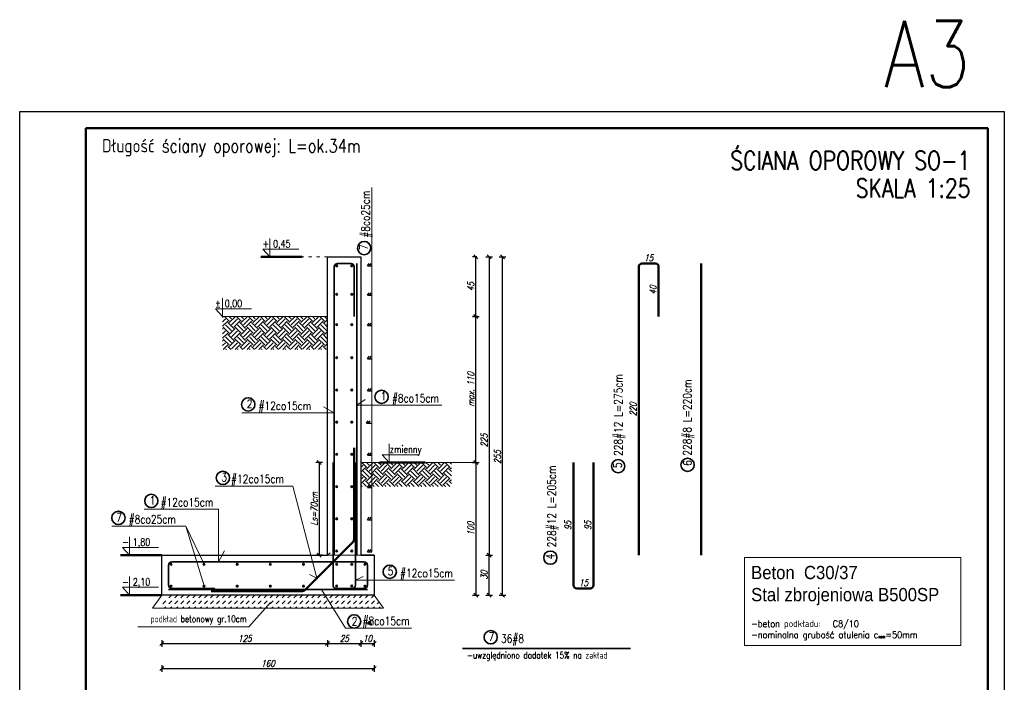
# Model space of a CAD drawing. Header units: millimetres. Extents: x 0 to 742, y 0 to 1119.
# Tile 6 of 6: x 0 to 742, y 620 to 1119. Entities that reach past the tile are written whole.
import ezdxf
from ezdxf.enums import TextEntityAlignment as Align

# ---------------------------------------------------------------- set-up
doc = ezdxf.new("R2010")
doc.units = ezdxf.units.MM
doc.linetypes.add('ACAD_ISO02W100', pattern=[15, 12, -3])
doc.linetypes.add('ACAD_ISO03W100', pattern=[30, 12, -18])
for name, color, linetype, lineweight in [('.0.15', 8, 'Continuous', 15), ('.0.18', 9, 'Continuous', 18), ('.0.25', 1, 'Continuous', 25), ('.0.35', 2, 'Continuous', 35), ('.0.5', 3, 'Continuous', 50), ('.przerywana', 9, 'ACAD_ISO02W100', 18), ('.tekst', 1, 'Continuous', 20), ('.wymiary', 9, 'Continuous', 18)]:
    doc.layers.add(name, color=color, linetype=linetype, lineweight=lineweight)
doc.styles.add('CDMSTYLE', font='CDMSIMPL', dxfattribs={"width": 0.8, "bigfont": 'CDMBIGPL'})
doc.styles.add('simplex 0.8', font='simplex.shx', dxfattribs={"width": 0.8})
doc.styles.add('simplex 0.8 kursywa', font='simplex.shx', dxfattribs={"width": 0.8, "oblique": 15})
doc.linetypes.add('ZIGZAG', pattern='A,0.0001,-0.2,[131,ltypeshp.shx,S=0.2,R=0,X=-0.2,Y=0],-0.4,[131,ltypeshp.shx,S=0.2,R=180,X=0.2,Y=0],-0.2', length=0.8001)
doc.dimstyles.new('1-25', dxfattribs={"dimscale": 2.5, "dimtxt": 2, "dimasz": 1.2, "dimexe": 1, "dimexo": 0.5, "dimgap": 0.5, "dimtad": 1, "dimdec": 1, "dimrnd": 0.5, "dimdsep": 46, "dimtxsty": 'simplex 0.8 kursywa', "dimblk": 'OBLIQUE', "dimcen": 0.09, "dimclrd": 256, "dimclre": 256, "dimclrt": 256, "dimadec": 0, "dimazin": 0, "dimtfac": 1, "dimtdec": 1, "dimtix": 1, "dimtmove": 0, "dimatfit": 3, "dimfxl": 1, "dimfxlon": 1, "dimtolj": 1, "dimtzin": 0, "dimarcsym": 0})
doc.dimstyles.new('1-25 wym.', dxfattribs={"dimscale": 2.5, "dimtxt": 2, "dimasz": 1.8, "dimexe": 1.5, "dimexo": 0.5, "dimgap": 0.7, "dimtad": 1, "dimdec": 0, "dimrnd": 0.01, "dimzin": 0, "dimdsep": 46, "dimtxsty": 'simplex 0.8 kursywa', "dimblk": 'OBLIQUE', "dimcen": 0.09, "dimse1": 1, "dimse2": 1, "dimsd1": 1, "dimsd2": 1, "dimclrd": 256, "dimclre": 256, "dimclrt": 256, "dimadec": 0, "dimazin": 0, "dimtfac": 1, "dimtdec": 0, "dimtix": 1, "dimtmove": 0, "dimatfit": 3, "dimfxl": 5, "dimfxlon": 1, "dimtolj": 1, "dimtzin": 0, "dimarcsym": 0})

# ---------------------------------------------------------------- blocks, each defined once
blk = doc.blocks.new('_Oblique')
at = {"color": 0, "linetype": 'ByBlock', "lineweight": -2}
blk.add_line((-0.5, -0.5), (0.5, 0.5), dxfattribs=at)
blk = doc.blocks.new('*D33')
at = {"layer": '.0.18', "lineweight": -2, "ltscale": 2, "transparency": 16777216}
for p, q in [((107.23, 651.46), (107.23, 646.46)), ((107.23, 648.96), (232.23, 648.96)), ((232.23, 651.46), (232.23, 646.46))]:
    blk.add_line(p, q, dxfattribs=at)
at = {"layer": 'Defpoints', "color": 0, "ltscale": 2, "transparency": 16777216}
for p in [(232.23, 715.54), (107.23, 685.54), (232.23, 648.96)]:
    blk.add_point(p, dxfattribs=at)
at = {"layer": '.0.18', "lineweight": -2, "ltscale": 2, "transparency": 16777216, "xscale": 3, "yscale": 3, "zscale": 3, "rotation": 180}
blk.add_blockref('_Oblique', (107.23, 648.96), dxfattribs=at)
at = {"layer": '.0.18', "lineweight": -2, "ltscale": 2, "transparency": 16777216, "xscale": 3, "yscale": 3, "zscale": 3}
blk.add_blockref('_Oblique', (232.23, 648.96), dxfattribs=at)
at = {"layer": '.0.18', "ltscale": 2, "transparency": 16777216, "insert": (169.73, 652.71), "char_height": 5, "attachment_point": 5, "style": 'simplex 0.8 kursywa'}
blk.add_mtext('\\A1;125', dxfattribs=at)
blk = doc.blocks.new('*D34')
at = {"layer": '.0.18', "lineweight": -2, "ltscale": 2, "transparency": 16777216}
for p, q in [((232.23, 651.46), (232.23, 646.46)), ((232.23, 648.96), (257.23, 648.96)), ((257.23, 651.46), (257.23, 646.46))]:
    blk.add_line(p, q, dxfattribs=at)
at = {"layer": 'Defpoints', "color": 0, "ltscale": 2, "transparency": 16777216}
for p in [(232.23, 715.54), (257.23, 715.54), (257.23, 648.96)]:
    blk.add_point(p, dxfattribs=at)
at = {"layer": '.0.18', "lineweight": -2, "ltscale": 2, "transparency": 16777216, "xscale": 3, "yscale": 3, "zscale": 3, "rotation": 180}
blk.add_blockref('_Oblique', (232.23, 648.96), dxfattribs=at)
at = {"layer": '.0.18', "lineweight": -2, "ltscale": 2, "transparency": 16777216, "xscale": 3, "yscale": 3, "zscale": 3}
blk.add_blockref('_Oblique', (257.23, 648.96), dxfattribs=at)
at = {"layer": '.0.18', "ltscale": 2, "transparency": 16777216, "insert": (244.73, 652.71), "char_height": 5, "attachment_point": 5, "style": 'simplex 0.8 kursywa'}
blk.add_mtext('\\A1;25', dxfattribs=at)
blk = doc.blocks.new('*D35')
at = {"layer": '.0.18', "lineweight": -2, "ltscale": 2, "transparency": 16777216}
for p, q in [((257.23, 651.46), (257.23, 646.46)), ((257.23, 648.96), (267.23, 648.96)), ((267.23, 651.46), (267.23, 646.46))]:
    blk.add_line(p, q, dxfattribs=at)
at = {"layer": 'Defpoints', "color": 0, "ltscale": 2, "transparency": 16777216}
for p in [(257.23, 715.54), (267.23, 693.95), (267.23, 648.96)]:
    blk.add_point(p, dxfattribs=at)
at = {"layer": '.0.18', "lineweight": -2, "ltscale": 2, "transparency": 16777216, "xscale": 3, "yscale": 3, "zscale": 3, "rotation": 180}
blk.add_blockref('_Oblique', (257.23, 648.96), dxfattribs=at)
at = {"layer": '.0.18', "lineweight": -2, "ltscale": 2, "transparency": 16777216, "xscale": 3, "yscale": 3, "zscale": 3}
blk.add_blockref('_Oblique', (267.23, 648.96), dxfattribs=at)
at = {"layer": '.0.18', "ltscale": 2, "transparency": 16777216, "insert": (262.23, 652.71), "char_height": 5, "attachment_point": 5, "style": 'simplex 0.8 kursywa'}
blk.add_mtext('\\A1;10', dxfattribs=at)
blk = doc.blocks.new('*D36')
at = {"layer": '.0.18', "lineweight": -2, "ltscale": 2, "transparency": 16777216}
for p, q in [((107.23, 632.57), (107.23, 627.57)), ((267.23, 632.57), (267.23, 627.57)), ((107.23, 630.07), (267.23, 630.07))]:
    blk.add_line(p, q, dxfattribs=at)
at = {"layer": 'Defpoints', "color": 0, "ltscale": 2, "transparency": 16777216}
for p in [(107.23, 685.54), (267.23, 685.54), (267.23, 630.07)]:
    blk.add_point(p, dxfattribs=at)
at = {"layer": '.0.18', "lineweight": -2, "ltscale": 2, "transparency": 16777216, "xscale": 3, "yscale": 3, "zscale": 3, "rotation": 180}
blk.add_blockref('_Oblique', (107.23, 630.07), dxfattribs=at)
at = {"layer": '.0.18', "lineweight": -2, "ltscale": 2, "transparency": 16777216, "xscale": 3, "yscale": 3, "zscale": 3}
blk.add_blockref('_Oblique', (267.23, 630.07), dxfattribs=at)
at = {"layer": '.0.18', "ltscale": 2, "transparency": 16777216, "insert": (187.23, 633.82), "char_height": 5, "attachment_point": 5, "style": 'simplex 0.8 kursywa'}
blk.add_mtext('\\A1;160', dxfattribs=at)
blk = doc.blocks.new('*D37')
at = {"layer": '.0.18', "lineweight": -2, "ltscale": 2, "transparency": 16777216}
for p, q in [((351.5, 715.54), (356.5, 715.54)), ((354, 685.54), (354, 715.54)), ((351.5, 685.54), (356.5, 685.54))]:
    blk.add_line(p, q, dxfattribs=at)
at = {"layer": 'Defpoints', "color": 0, "ltscale": 2, "transparency": 16777216}
for p in [(107.23, 715.54), (354, 715.54), (107.23, 685.54)]:
    blk.add_point(p, dxfattribs=at)
at = {"layer": '.0.18', "lineweight": -2, "ltscale": 2, "transparency": 16777216, "xscale": 3, "yscale": 3, "zscale": 3}
for p, rotation in [((354, 715.54), 90), ((354, 685.54), 270)]:
    blk.add_blockref('_Oblique', p, dxfattribs=dict(at, rotation=rotation))
at = {"layer": '.0.18', "ltscale": 2, "transparency": 16777216, "insert": (350.25, 700.54), "char_height": 5, "attachment_point": 5, "rotation": 90, "style": 'simplex 0.8 kursywa'}
blk.add_mtext('\\A1;30', dxfattribs=at)
blk = doc.blocks.new('*D43')
at = {"layer": 'Defpoints', "color": 0, "transparency": 16777216}
for p in [(417.64, 785.54), (417.64, 690.54), (425.14, 690.54)]:
    blk.add_point(p, dxfattribs=at)
at = {"layer": '.wymiary', "transparency": 16777216, "insert": (413.39, 738.04), "char_height": 5, "attachment_point": 5, "rotation": 90, "style": 'simplex 0.8 kursywa'}
blk.add_mtext('\\A1;95', dxfattribs=at)
blk = doc.blocks.new('*D44')
at = {"layer": 'Defpoints', "color": 0, "transparency": 16777216}
for p in [(432.64, 785.54), (430.14, 690.54), (432.64, 690.54)]:
    blk.add_point(p, dxfattribs=at)
at = {"layer": '.wymiary', "transparency": 16777216, "insert": (428.39, 738.04), "char_height": 5, "attachment_point": 5, "rotation": 90, "style": 'simplex 0.8 kursywa'}
blk.add_mtext('\\A1;95', dxfattribs=at)
blk = doc.blocks.new('*D45')
at = {"layer": 'Defpoints', "color": 0, "transparency": 16777216}
for p in [(417.64, 711.63), (432.64, 711.34), (432.64, 690.54)]:
    blk.add_point(p, dxfattribs=at)
at = {"layer": '.wymiary', "transparency": 16777216, "insert": (425.14, 694.79), "char_height": 5, "attachment_point": 5, "style": 'simplex 0.8 kursywa'}
blk.add_mtext('\\A1;15', dxfattribs=at)
blk = doc.blocks.new('*D46')
at = {"layer": '.wymiary', "lineweight": -2, "transparency": 16777216}
for p, q in [((228.32, 785.54), (223.32, 785.54)), ((225.82, 785.54), (225.82, 715.54)), ((228.32, 715.54), (223.32, 715.54))]:
    blk.add_line(p, q, dxfattribs=at)
at = {"layer": 'Defpoints', "color": 0, "transparency": 16777216}
for p in [(236.27, 785.54), (225.82, 715.54), (232.23, 715.54)]:
    blk.add_point(p, dxfattribs=at)
at = {"layer": '.wymiary', "lineweight": -2, "transparency": 16777216, "xscale": 3, "yscale": 3, "zscale": 3}
for p, rotation in [((225.82, 785.54), 90), ((225.82, 715.54), 270)]:
    blk.add_blockref('_Oblique', p, dxfattribs=dict(at, rotation=rotation))
at = {"layer": '.wymiary', "transparency": 16777216, "insert": (222.07, 750.54), "char_height": 5, "attachment_point": 5, "rotation": 90, "style": 'simplex 0.8 kursywa'}
blk.add_mtext('\\A1;Ls=70cm', dxfattribs=at)
blk = doc.blocks.new('00kota1')
at = {"layer": '.tekst', "color": 0, "linetype": 'Continuous'}
blk.add_lwpolyline([(8.53, 3.17), (-2.33, 3.17), (-0.22, 5.5), (-0.22, -0.07)], dxfattribs=at)
at = {"color": 0, "linetype": 'Continuous', "style": 'CDMSTYLE', "width": 0.85}
blk.add_attdef('%%P000.000', (0.11, 3), '', height=2.5, dxfattribs=at)
blk = doc.blocks.new('*D55')
at = {"layer": 'Defpoints', "color": 0}
for p in [(466.83, 935.54), (470.03, 935.54), (466.83, 715.54)]:
    blk.add_point(p, dxfattribs=at)
at = {"layer": '.0.18', "insert": (462.58, 825.54), "char_height": 5, "attachment_point": 5, "rotation": 90, "style": 'simplex 0.8 kursywa'}
blk.add_mtext('\\A1;220', dxfattribs=at)
blk = doc.blocks.new('*D47')
at = {"layer": 'Defpoints', "color": 0}
for p in [(466.83, 935.54), (466.83, 898.94), (481.83, 898.94)]:
    blk.add_point(p, dxfattribs=at)
at = {"layer": '.0.18', "insert": (474.33, 939.79), "char_height": 5, "attachment_point": 5, "style": 'simplex 0.8 kursywa'}
blk.add_mtext('\\A1;15', dxfattribs=at)
blk = doc.blocks.new('*D48')
at = {"layer": 'Defpoints', "color": 0}
for p in [(479.33, 935.54), (481.83, 895.54), (481.83, 895.54)]:
    blk.add_point(p, dxfattribs=at)
at = {"layer": '.0.18', "insert": (477.58, 915.54), "char_height": 5, "attachment_point": 5, "rotation": 90, "style": 'simplex 0.8 kursywa'}
blk.add_mtext('\\A1;40', dxfattribs=at)
blk = doc.blocks.new('*D56')
at = {"layer": '.0.18', "lineweight": -2}
for p, q in [((351.5, 940.54), (356.5, 940.54)), ((354, 940.54), (354, 715.54)), ((351.5, 715.54), (356.5, 715.54))]:
    blk.add_line(p, q, dxfattribs=at)
at = {"layer": 'Defpoints', "color": 0}
for p in [(232.23, 940.54), (232.23, 715.54), (354, 715.54)]:
    blk.add_point(p, dxfattribs=at)
at = {"layer": '.0.18', "lineweight": -2, "xscale": 3, "yscale": 3, "zscale": 3}
for p, rotation in [((354, 940.54), 90), ((354, 715.54), 270)]:
    blk.add_blockref('_Oblique', p, dxfattribs=dict(at, rotation=rotation))
at = {"layer": '.0.18', "insert": (350.25, 802.04), "char_height": 5, "attachment_point": 5, "rotation": 90, "style": 'simplex 0.8 kursywa'}
blk.add_mtext('\\A1;225', dxfattribs=at)
blk = doc.blocks.new('*D57')
at = {"layer": '.0.18', "lineweight": -2}
for p, q in [((341.5, 895.54), (346.5, 895.54)), ((344, 785.54), (344, 895.54)), ((342.75, 785.54), (341.5, 785.54))]:
    blk.add_line(p, q, dxfattribs=at)
at = {"layer": 'Defpoints', "color": 0}
for p in [(232.23, 895.54), (344, 895.54), (344, 785.54)]:
    blk.add_point(p, dxfattribs=at)
at = {"layer": '.0.18', "lineweight": -2, "xscale": 3, "yscale": 3, "zscale": 3}
for p, rotation in [((344, 895.54), 90), ((344, 785.54), 270)]:
    blk.add_blockref('_Oblique', p, dxfattribs=dict(at, rotation=rotation))
at = {"layer": '.0.18', "insert": (340.25, 840.54), "char_height": 5, "attachment_point": 5, "rotation": 90, "style": 'simplex 0.8 kursywa'}
blk.add_mtext('\\A1;max. 110', dxfattribs=at)
blk = doc.blocks.new('*D58')
at = {"layer": '.0.18', "lineweight": -2, "transparency": 16777216}
for p, q in [((341.5, 785.54), (346.5, 785.54)), ((344, 785.54), (344, 685.54)), ((341.5, 685.54), (346.5, 685.54))]:
    blk.add_line(p, q, dxfattribs=at)
at = {"layer": 'Defpoints', "color": 0, "transparency": 16777216}
for p in [(257.23, 785.54), (267.23, 685.54), (344, 685.54)]:
    blk.add_point(p, dxfattribs=at)
at = {"layer": '.0.18', "lineweight": -2, "transparency": 16777216, "xscale": 3, "yscale": 3, "zscale": 3}
for p, rotation in [((344, 785.54), 90), ((344, 685.54), 270)]:
    blk.add_blockref('_Oblique', p, dxfattribs=dict(at, rotation=rotation))
at = {"layer": '.0.18', "transparency": 16777216, "insert": (340.25, 735.54), "char_height": 5, "attachment_point": 5, "rotation": 90, "style": 'simplex 0.8 kursywa'}
blk.add_mtext('\\A1;100', dxfattribs=at)
blk = doc.blocks.new('*U61')
at = {"layer": '.0.5'}
h = blk.add_hatch(color=2, dxfattribs=at)
h.dxf.hatch_style = 1
h.paths.add_polyline_path([(0.6, 0, 1), (-0.6, 0, 1)])
at = {"layer": '.0.35', "color": 2, "ltscale": 2}
blk.add_circle((0, 0), 0.6, dxfattribs=at)
blk = doc.blocks.new('*U62')
at = {"layer": '.0.18', "color": 0, "linetype": 'ByBlock', "lineweight": -2, "transparency": 16777216}
for p in [(0, 0), (0, -16.5)]:
    blk.add_blockref('*U61', p, dxfattribs=at)
blk = doc.blocks.new('*U63')
at = {"layer": '.0.5'}
h = blk.add_hatch(color=2, dxfattribs=at)
h.dxf.hatch_style = 1
h.paths.add_polyline_path([(0.6, 0, 1), (-0.6, 0, 1)])
at = {"layer": '.0.35', "color": 2, "ltscale": 2}
blk.add_circle((0, 0), 0.6, dxfattribs=at)
blk = doc.blocks.new('*U64')
at = {"layer": '.0.18', "color": 0, "linetype": 'ByBlock', "lineweight": -2, "transparency": 16777216}
for p in [(0, 0), (25, 0), (50, 0), (75, 0), (100, 0), (0, -16.5), (25, -16.5), (50, -16.5), (75, -16.5), (100, -16.5)]:
    blk.add_blockref('*U63', p, dxfattribs=at)
blk = doc.blocks.new('*D73')
at = {"layer": '.0.18', "lineweight": -2}
for p, q in [((361.5, 940.54), (366.5, 940.54)), ((364, 685.54), (364, 940.54)), ((361.5, 685.54), (366.5, 685.54))]:
    blk.add_line(p, q, dxfattribs=at)
at = {"layer": 'Defpoints', "color": 0}
for p in [(257.23, 940.54), (364, 940.54), (267.23, 685.54)]:
    blk.add_point(p, dxfattribs=at)
at = {"layer": '.0.18', "lineweight": -2, "xscale": 3, "yscale": 3, "zscale": 3}
for p, rotation in [((364, 940.54), 90), ((364, 685.54), 270)]:
    blk.add_blockref('_Oblique', p, dxfattribs=dict(at, rotation=rotation))
at = {"layer": '.0.18', "insert": (360.25, 789.54), "char_height": 5, "attachment_point": 5, "rotation": 90, "style": 'simplex 0.8 kursywa'}
blk.add_mtext('\\A1;255', dxfattribs=at)
blk = doc.blocks.new('*U158')
at = {"layer": '.0.25', "ltscale": 2}
for p, q in [((-1.73, -0.92), (-0.48, 0.92)), ((-0.21, -0.92), (1.04, 0.92)), ((-1.73, -0.92), (1.73, -0.92))]:
    blk.add_line(p, q, dxfattribs=at)
blk = doc.blocks.new('*U157')
at = {"layer": '.0.18', "color": 0, "linetype": 'ByBlock', "lineweight": -2, "transparency": 16777216}
blk.add_blockref('*U158', (0, 0), dxfattribs=at)
blk = doc.blocks.new('*U160')
at = {"layer": '.0.25', "ltscale": 2}
for p, q in [((-1.73, -0.92), (-0.48, 0.92)), ((-0.21, -0.92), (1.04, 0.92)), ((-1.73, -0.92), (1.73, -0.92))]:
    blk.add_line(p, q, dxfattribs=at)
blk = doc.blocks.new('*U159')
at = {"layer": '.0.18', "color": 0, "linetype": 'ByBlock', "lineweight": -2, "transparency": 16777216}
blk.add_blockref('*U160', (0, 0), dxfattribs=at)
blk = doc.blocks.new('*U176')
at = {"layer": '.0.25', "ltscale": 2}
for p, q in [((-1.73, -0.92), (-0.48, 0.92)), ((-0.21, -0.92), (1.04, 0.92)), ((-1.73, -0.92), (1.73, -0.92))]:
    blk.add_line(p, q, dxfattribs=at)
blk = doc.blocks.new('*U175')
at = {"layer": '.0.18', "color": 0, "linetype": 'ByBlock', "lineweight": -2, "transparency": 16777216}
blk.add_blockref('*U176', (0, 0), dxfattribs=at)
blk = doc.blocks.new('*U655')
at = {"layer": '.0.25', "ltscale": 2}
for p, q in [((-1.73, -0.92), (-0.48, 0.92)), ((-0.21, -0.92), (1.04, 0.92)), ((-1.73, -0.92), (1.73, -0.92))]:
    blk.add_line(p, q, dxfattribs=at)
blk = doc.blocks.new('*U654')
at = {"layer": '.0.18', "color": 0, "linetype": 'ByBlock', "lineweight": -2, "transparency": 16777216}
blk.add_blockref('*U655', (0, 0), dxfattribs=at)
blk = doc.blocks.new('*U657')
at = {"layer": '.0.25', "ltscale": 2}
for p, q in [((-1.73, -0.92), (-0.48, 0.92)), ((-0.21, -0.92), (1.04, 0.92)), ((-1.73, -0.92), (1.73, -0.92))]:
    blk.add_line(p, q, dxfattribs=at)
blk = doc.blocks.new('*U656')
at = {"layer": '.0.18', "color": 0, "linetype": 'ByBlock', "lineweight": -2, "transparency": 16777216}
blk.add_blockref('*U657', (0, 0), dxfattribs=at)
blk = doc.blocks.new('*D659')
at = {"layer": '.0.18', "lineweight": -2}
for p, q in [((344.7, 940.54), (341.5, 940.54)), ((344, 895.54), (344, 940.54)), ((345.25, 895.54), (341.5, 895.54))]:
    blk.add_line(p, q, dxfattribs=at)
at = {"layer": 'Defpoints', "color": 0}
for p in [(344, 940.54), (345.95, 940.54), (346.5, 895.54)]:
    blk.add_point(p, dxfattribs=at)
at = {"layer": '.0.18', "lineweight": -2, "xscale": 3, "yscale": 3, "zscale": 3}
for p, rotation in [((344, 940.54), 90), ((344, 895.54), 270)]:
    blk.add_blockref('_Oblique', p, dxfattribs=dict(at, rotation=rotation))
at = {"layer": '.0.18', "insert": (340.25, 918.04), "char_height": 5, "attachment_point": 5, "rotation": 90, "style": 'simplex 0.8 kursywa'}
blk.add_mtext('\\A1;45', dxfattribs=at)
blk = doc.blocks.new('*U701')
at = {"layer": '.0.25', "ltscale": 2}
for p, q in [((-1.73, -0.92), (-0.48, 0.92)), ((-0.21, -0.92), (1.04, 0.92)), ((-1.73, -0.92), (1.73, -0.92))]:
    blk.add_line(p, q, dxfattribs=at)
blk = doc.blocks.new('*U700')
at = {"layer": '.0.18', "color": 0, "linetype": 'ByBlock', "lineweight": -2, "transparency": 16777216}
blk.add_blockref('*U701', (0, 0), dxfattribs=at)
blk = doc.blocks.new('*U703')
at = {"layer": '.0.25', "ltscale": 2}
for p, q in [((-1.73, -0.92), (-0.48, 0.92)), ((-0.21, -0.92), (1.04, 0.92)), ((-1.73, -0.92), (1.73, -0.92))]:
    blk.add_line(p, q, dxfattribs=at)
blk = doc.blocks.new('*U702')
at = {"layer": '.0.18', "color": 0, "linetype": 'ByBlock', "lineweight": -2, "transparency": 16777216}
blk.add_blockref('*U703', (0, 0), dxfattribs=at)
blk = doc.blocks.new('*U705')
at = {"layer": '.0.25', "ltscale": 2}
for p, q in [((-1.73, -0.92), (-0.48, 0.92)), ((-0.21, -0.92), (1.04, 0.92)), ((-1.73, -0.92), (1.73, -0.92))]:
    blk.add_line(p, q, dxfattribs=at)
blk = doc.blocks.new('*U704')
at = {"layer": '.0.18', "color": 0, "linetype": 'ByBlock', "lineweight": -2, "transparency": 16777216}
blk.add_blockref('*U705', (0, 0), dxfattribs=at)
blk = doc.blocks.new('*U707')
at = {"layer": '.0.25', "ltscale": 2}
for p, q in [((-1.73, -0.92), (-0.48, 0.92)), ((-0.21, -0.92), (1.04, 0.92)), ((-1.73, -0.92), (1.73, -0.92))]:
    blk.add_line(p, q, dxfattribs=at)
blk = doc.blocks.new('*U706')
at = {"layer": '.0.18', "color": 0, "linetype": 'ByBlock', "lineweight": -2, "transparency": 16777216}
blk.add_blockref('*U707', (0, 0), dxfattribs=at)
blk = doc.blocks.new('*U709')
at = {"layer": '.0.25', "ltscale": 2}
for p, q in [((-1.73, -0.92), (-0.48, 0.92)), ((-0.21, -0.92), (1.04, 0.92)), ((-1.73, -0.92), (1.73, -0.92))]:
    blk.add_line(p, q, dxfattribs=at)
blk = doc.blocks.new('*U708')
at = {"layer": '.0.18', "color": 0, "linetype": 'ByBlock', "lineweight": -2, "transparency": 16777216}
blk.add_blockref('*U709', (0, 0), dxfattribs=at)
blk = doc.blocks.new('*U711')
at = {"layer": '.0.25', "ltscale": 2}
for p, q in [((-1.73, -0.92), (-0.48, 0.92)), ((-0.21, -0.92), (1.04, 0.92)), ((-1.73, -0.92), (1.73, -0.92))]:
    blk.add_line(p, q, dxfattribs=at)
blk = doc.blocks.new('*U710')
at = {"layer": '.0.18', "color": 0, "linetype": 'ByBlock', "lineweight": -2, "transparency": 16777216}
blk.add_blockref('*U711', (0, 0), dxfattribs=at)

msp = doc.modelspace()

# ---------------------------------------------------------------- hatches: boundary and pattern name
at = {"layer": '.0.18'}
h = msp.add_hatch(dxfattribs=at)
h.set_pattern_fill('EARTH', color=256, angle=45)
h.set_pattern_definition([(45, (-3457.6364, -2767.422), (0, 8.980256), [6.35, -6.35]), (45, (-3459.32, -2765.7384), (0, 8.980256), [6.35, -6.35]), (45, (-3461.004, -2764.0546), (0, 8.980256), [6.35, -6.35]), (135, (-3461.004, -2762.932), (-8.980256, 0), [6.35, -6.35]), (135, (-3459.32, -2761.248), (-8.980256, 0), [6.35, -6.35]), (135, (-3457.6364, -2759.5645), (-8.980256, 0), [6.35, -6.35])])
h.paths.add_polyline_path([(232.23, 895.54), (153.06, 895.54), (153.06, 870.67), (232.23, 870.67)])
h = msp.add_hatch(dxfattribs=at)
h.set_pattern_fill('EARTH', color=256, angle=45)
h.set_pattern_definition([(45, (-3452.6364, -2787.899), (0, 8.980256), [6.35, -6.35]), (45, (-3454.32, -2786.215), (0, 8.980256), [6.35, -6.35]), (45, (-3456.004, -2784.5314), (0, 8.980256), [6.35, -6.35]), (135, (-3456.004, -2783.409), (-8.980256, 0), [6.35, -6.35]), (135, (-3454.32, -2781.725), (-8.980256, 0), [6.35, -6.35]), (135, (-3452.6364, -2780.041), (-8.980256, 0), [6.35, -6.35])])
h.paths.add_polyline_path([(263.38, 785.54), (257.23, 785.54), (257.23, 767.39), (263.38, 767.39)])
h.paths.add_polyline_path([(325.53, 785.54), (263.38, 785.54), (263.38, 767.39), (325.53, 767.39)])
h = msp.add_hatch(dxfattribs=at)
h.set_pattern_fill('DASH', color=256, angle=45)
h.set_pattern_definition([(45, (-3452.6364, -2769.4222), (0, 4.490128), [3.175, -3.175])])
h.paths.add_polyline_path([(219.89, 685.54), (112.23, 685.54), (105.23, 675.54), (226.11, 675.54)])
h.paths.add_polyline_path([(267.23, 685.54), (219.89, 685.54), (226.11, 675.54), (274.23, 675.54)])
at = {"layer": '.0.5'}
h = msp.add_hatch(color=2, dxfattribs=at)
h.dxf.hatch_style = 1
h.paths.add_polyline_path([(239.63, 933.74, 1), (238.43, 933.74, 1)])
h = msp.add_hatch(color=2, dxfattribs=at)
h.dxf.hatch_style = 1
h.paths.add_polyline_path([(251.03, 933.74, 1), (249.83, 933.74, 1)])
h = msp.add_hatch(color=2, dxfattribs=at)
h.dxf.hatch_style = 1
h.paths.add_polyline_path([(239.63, 912.34, 1), (238.43, 912.34, 1)])
h = msp.add_hatch(color=2, dxfattribs=at)
h.dxf.hatch_style = 1
h.paths.add_polyline_path([(251.03, 912.34, 1), (249.83, 912.34, 1)])
h = msp.add_hatch(color=2, dxfattribs=at)
h.dxf.hatch_style = 1
h.paths.add_polyline_path([(239.63, 889.45, 1), (238.43, 889.45, 1)])
h = msp.add_hatch(color=2, dxfattribs=at)
h.dxf.hatch_style = 1
h.paths.add_polyline_path([(251.03, 889.45, 1), (249.83, 889.45, 1)])
h = msp.add_hatch(color=2, dxfattribs=at)
h.dxf.hatch_style = 1
h.paths.add_polyline_path([(239.63, 864.45, 1), (238.43, 864.45, 1)])
h = msp.add_hatch(color=2, dxfattribs=at)
h.dxf.hatch_style = 1
h.paths.add_polyline_path([(251.03, 864.45, 1), (249.83, 864.45, 1)])
h = msp.add_hatch(color=2, dxfattribs=at)
h.dxf.hatch_style = 1
h.paths.add_polyline_path([(239.63, 840.17, 1), (238.43, 840.17, 1)])
h = msp.add_hatch(color=2, dxfattribs=at)
h.dxf.hatch_style = 1
h.paths.add_polyline_path([(251.03, 840.17, 1), (249.83, 840.17, 1)])
h = msp.add_hatch(color=2, dxfattribs=at)
h.dxf.hatch_style = 1
h.paths.add_polyline_path([(239.63, 815.88, 1), (238.43, 815.88, 1)])
h = msp.add_hatch(color=2, dxfattribs=at)
h.dxf.hatch_style = 1
h.paths.add_polyline_path([(251.03, 815.88, 1), (249.83, 815.88, 1)])
h = msp.add_hatch(color=2, dxfattribs=at)
h.dxf.hatch_style = 1
h.paths.add_polyline_path([(239.63, 791.59, 1), (238.43, 791.59, 1)])
h = msp.add_hatch(color=2, dxfattribs=at)
h.dxf.hatch_style = 1
h.paths.add_polyline_path([(251.03, 791.59, 1), (249.83, 791.59, 1)])
h = msp.add_hatch(color=2, dxfattribs=at)
h.dxf.hatch_style = 1
h.paths.add_polyline_path([(239.63, 767.31, 1), (238.43, 767.31, 1)])
h = msp.add_hatch(color=2, dxfattribs=at)
h.dxf.hatch_style = 1
h.paths.add_polyline_path([(251.03, 767.31, 1), (249.83, 767.31, 1)])
h = msp.add_hatch(color=2, dxfattribs=at)
h.dxf.hatch_style = 1
h.paths.add_polyline_path([(239.63, 743.02, 1), (238.43, 743.02, 1)])
h = msp.add_hatch(color=2, dxfattribs=at)
h.dxf.hatch_style = 1
h.paths.add_polyline_path([(251.03, 743.02, 1), (249.83, 743.02, 1)])
h = msp.add_hatch(color=2, dxfattribs=at)
h.dxf.hatch_style = 1
h.paths.add_polyline_path([(239.63, 718.74, 1), (238.43, 718.74, 1)])
h = msp.add_hatch(color=2, dxfattribs=at)
h.dxf.hatch_style = 1
h.paths.add_polyline_path([(251.03, 718.74, 1), (249.83, 718.74, 1)])
h = msp.add_hatch(color=2, dxfattribs=at)
h.dxf.hatch_style = 1
h.paths.add_polyline_path([(239.63, 708.74, 1), (238.43, 708.74, 1)])
h = msp.add_hatch(color=2, dxfattribs=at)
h.dxf.hatch_style = 1
h.paths.add_polyline_path([(251.03, 708.74, 1), (249.83, 708.74, 1)])
h = msp.add_hatch(color=2, dxfattribs=at)
h.dxf.hatch_style = 1
h.paths.add_polyline_path([(239.63, 692.34, 1), (238.43, 692.34, 1)])
h = msp.add_hatch(color=2, dxfattribs=at)
h.dxf.hatch_style = 1
h.paths.add_polyline_path([(251.03, 692.34, 1), (249.83, 692.34, 1)])

# ---------------------------------------------------------------- linework, layer by layer
at = {"layer": '.0.15', "ltscale": 2}
for p, q in [((107.23, 685.54), (100.23, 675.54)), ((267.23, 685.54), (107.23, 685.54)), ((274.23, 675.54), (267.23, 685.54)), ((100.23, 675.54), (274.23, 675.54))]:
    msp.add_line(p, q, dxfattribs=at)
at = {"layer": '.0.18', "linetype": 'ACAD_ISO03W100', "ltscale": 0.2}
msp.add_line((232.23, 940.54), (213, 940.54), dxfattribs=at)
at = {"layer": '.0.18', "ltscale": 0.2}
for p, q in [((232.23, 895.54), (152.95, 895.54)), ((344, 785.54), (257.23, 785.54))]:
    msp.add_line(p, q, dxfattribs=at)
at = {"layer": '.0.18'}
msp.add_line((232.23, 715.54), (234.04, 717.34), dxfattribs=at)
at = {"layer": '.0.18', "linetype": 'ZIGZAG', "ltscale": 2}
msp.add_line((232.23, 715.54), (257.23, 715.54), dxfattribs=at)
at = {"layer": '.0.25', "ltscale": 2}
msp.add_line((267.23, 715.54), (257.23, 715.54), dxfattribs=at)
at = {"layer": '.0.25'}
for points in [[(232.23, 715.54), (232.23, 940.54), (257.23, 940.54), (257.23, 715.54)], [(257.23, 715.54), (267.23, 715.54), (267.23, 685.54), (107.23, 685.54), (107.23, 715.54), (232.23, 715.54)]]:
    msp.add_lwpolyline(points, dxfattribs=at)
at = {"layer": '.0.35', "color": 4}
msp.add_line((254.23, 715.54), (254.23, 935.54), dxfattribs=at)
at = {"layer": '.0.35', "color": 6}
msp.add_lwpolyline([(237.23, 715.54), (237.23, 933.14, -0.414214), (239.63, 935.54), (249.83, 935.54, -0.414214), (252.23, 933.14), (252.23, 895.54)], format="xyb", dxfattribs=at)
at = {"layer": '.0.35', "color": 7}
msp.add_lwpolyline([(236.27, 785.54), (236.27, 692.94, 0.414214), (238.67, 690.54), (250.87, 690.54, 0.414214), (253.27, 692.94), (253.27, 785.54)], format="xyb", dxfattribs=at)
at = {"layer": '.0.35', "color": 3}
msp.add_lwpolyline([(147.03, 690.54), (147.03, 690.54), (114.63, 690.54, -0.414214), (112.23, 692.94), (112.23, 708.14, -0.414214), (114.63, 710.54), (259.83, 710.54, -0.414214), (262.23, 708.14), (262.23, 692.94, -0.414214), (259.83, 690.54), (237.23, 690.54)], format="xyb", dxfattribs=at)
at = {"layer": '.0.35', "color": 5}
msp.add_lwpolyline([(262.23, 689.59), (112.23, 689.59)], dxfattribs=at)
at = {"layer": '.0.35', "color": 2}
msp.add_lwpolyline([(460.59, 645.1), (333.84, 645.1)], dxfattribs=at)
at = {"layer": '.0.35'}
for centre in [(259.8, 947.16), (272.91, 834.94), (172.34, 829.24), (451.29, 782.66), (503.67, 783.7), (153.26, 773.85), (99.25, 756.48), (74.45, 743.69), (400.15, 713.72), (279.05, 703.1), (252.19, 665.65), (355.18, 653.7)]:
    msp.add_circle(centre, 5, dxfattribs=at)
at = {"layer": '.0.35', "color": 2, "ltscale": 2}
for centre in [(239.03, 933.74), (250.43, 933.74), (239.03, 912.34), (250.43, 912.34), (239.03, 889.45), (250.43, 889.45), (239.03, 864.45), (250.43, 864.45), (239.03, 840.17), (250.43, 840.17), (239.03, 815.88), (250.43, 815.88), (239.03, 791.59), (250.43, 791.59), (239.03, 767.31), (250.43, 767.31), (239.03, 743.02), (250.43, 743.02), (239.03, 718.74), (250.43, 718.74), (239.03, 708.74), (250.43, 708.74), (239.03, 692.34), (250.43, 692.34)]:
    msp.add_circle(centre, 0.6, dxfattribs=at)
at = {"layer": '.0.5'}
for p, q in [((181.8, 940.54), (213, 940.54)), ((271.28, 785.54), (305.77, 785.54)), ((76.02, 715.54), (107.23, 715.54)), ((76.02, 685.54), (107.23, 685.54))]:
    msp.add_line(p, q, dxfattribs=at)
at = {"layer": '.0.5', "color": 4}
msp.add_line((513.89, 715.54), (513.89, 935.54), dxfattribs=at)
at = {"layer": '.0.5'}
msp.add_lwpolyline([(50, 1037.5), (730, 1037.5), (730, 12.5), (50, 12.5)], close=True, dxfattribs=at)
at = {"layer": '.0.5', "color": 6}
msp.add_lwpolyline([(466.83, 715.54), (466.83, 933.14, -0.414214), (469.23, 935.54), (479.43, 935.54, -0.414214), (481.83, 933.14), (481.83, 895.54)], format="xyb", dxfattribs=at)
at = {"layer": '.0.5', "color": 1}
msp.add_lwpolyline([(144.31, 688.54), (213.31, 688.54, 0.198912), (215, 689.24), (251.53, 725.76, 0.198912), (252.23, 727.46), (252.23, 796.47)], format="xyb", dxfattribs=at)
at = {"layer": '.0.5', "color": 7}
msp.add_lwpolyline([(417.64, 785.54), (417.64, 692.94, 0.414214), (420.04, 690.54), (430.24, 690.54, 0.414214), (432.64, 692.94), (432.64, 785.54)], format="xyb", dxfattribs=at)
at = {"layer": '.tekst'}
for p, q in [((265.67, 718.02), (265.67, 992.77)), ((260.64, 832.88), (254.23, 828.7)), ((229.05, 827.42), (237.23, 823)), ((254.23, 828.7), (318.35, 828.7)), ((237.23, 823), (167.48, 823)), ((205.91, 767.61), (147.48, 767.61)), ((224.05, 698.29), (205.91, 767.61)), ((149.8, 750.23), (93.92, 750.23)), ((149.8, 710.54), (149.8, 750.23)), ((125.27, 737.45), (69.4, 737.45)), ((139.03, 708.74), (125.27, 737.45)), ((139.03, 692.34), (125.27, 737.45)), ((149.8, 710.54), (154.55, 718.88)), ((224.05, 698.29), (218.57, 701.04))]:
    msp.add_line(p, q, dxfattribs=at)
at = {"layer": '.tekst', "linetype": 'Continuous'}
msp.add_lwpolyline([(546.52, 647.45), (709.73, 647.45), (709.73, 713.76), (546.52, 713.76)], close=True, dxfattribs=at)
at = {"layer": '.tekst'}
for points in [[(259.05, 699.48), (253.27, 696.68), (327.84, 696.68)], [(227.56, 689.59), (245.8, 660.44), (295.47, 660.44)], [(189.18, 679.81), (172.87, 661.66), (89.16, 661.66)]]:
    msp.add_lwpolyline(points, dxfattribs=at)
at = {"layer": 'Defpoints'}
msp.add_lwpolyline([(0, 1050), (742.5, 1050), (742.5, 0), (0, 0)], close=True, dxfattribs=at)

# ---------------------------------------------------------------- block references
at = {"layer": '.0.18', "color": 6}
for name, p in [('*U654', (263.94, 934.65)), ('*U656', (263.94, 912.54)), ('*U157', (263.94, 889.65)), ('*U159', (263.94, 864.65)), ('*U700', (263.94, 840.37)), ('*U702', (263.34, 816.08)), ('*U704', (263.94, 791.8)), ('*U706', (263.94, 767.51)), ('*U708', (263.94, 743.23)), ('*U710', (263.94, 718.94)), ('*U175', (263.94, 664.65))]:
    msp.add_blockref(name, p, dxfattribs=at)
at = {"layer": '.0.18'}
for name, p in [('*U64', (114.03, 708.74)), ('*U62', (260.43, 708.74))]:
    msp.add_blockref(name, p, dxfattribs=at)
at = {"layer": '.przerywana', "color": 1, "linetype": 'Continuous'}
ref = msp.add_blockref('00kota1', (189.17, 954.29), dxfattribs=dict(at, xscale=-2.5, yscale=2.5, zscale=2.5, rotation=180))
ref.add_attrib('%%P000.000', '+ 0,45', (183.12, 947.66), dxfattribs={"layer": '0', "color": 0, "linetype": 'Continuous', "height": 5.5, "style": 'simplex 0.8', "width": 0.8})
ref = msp.add_blockref('00kota1', (153.5, 909.29), dxfattribs=dict(at, xscale=-2.5, yscale=2.5, zscale=2.5, rotation=180))
ref.add_attrib('%%P000.000', '%%p 0,00', (147.44, 902.66), dxfattribs={"layer": '0', "color": 0, "linetype": 'Continuous', "height": 5.5, "style": 'simplex 0.8', "width": 0.8})
ref = msp.add_blockref('00kota1', (279.1, 799.29), dxfattribs=dict(at, xscale=-2.5, yscale=2.5, zscale=2.5, rotation=180))
ref.add_attrib('%%P000.000', '  zmienny', (273.04, 792.66), dxfattribs={"layer": '0', "color": 0, "linetype": 'Continuous', "height": 5.5, "style": 'simplex 0.8', "width": 0.8})
ref = msp.add_blockref('00kota1', (83.4, 729.29), dxfattribs=dict(at, xscale=-2.5, yscale=2.5, zscale=2.5, rotation=180))
ref.add_attrib('%%P000.000', '- 1,80', (77.34, 722.66), dxfattribs={"layer": '0', "color": 0, "linetype": 'Continuous', "height": 5.5, "style": 'simplex 0.8', "width": 0.8})
ref = msp.add_blockref('00kota1', (83.4, 699.29), dxfattribs=dict(at, xscale=-2.5, yscale=2.5, zscale=2.5, rotation=180))
ref.add_attrib('%%P000.000', '- 2,10', (77.34, 692.66), dxfattribs={"layer": '0', "color": 0, "linetype": 'Continuous', "height": 5.5, "style": 'simplex 0.8', "width": 0.8})

# ---------------------------------------------------------------- texts
at = {"layer": '.0.25', "color": 7, "char_height": 6.25, "width": 346.8074, "attachment_point": 1, "rotation": 90, "style": 'simplex 0.8'}
for s, insert in [('7', (256.21, 945.68)), ('6', (500.42, 782.94)), ('5', (447.71, 781.22)), ('4', (396.96, 712.38))]:
    msp.add_mtext(s, dxfattribs=dict(at, insert=insert))
at = {"layer": '.0.25', "color": 7, "char_height": 6.25, "width": 346.8074, "attachment_point": 1, "style": 'simplex 0.8'}
for s, insert in [('2', (171.23, 832.82)), ('1', (272.15, 838.63)), ('3', (152.02, 777.43)), ('1', (98.01, 760.06)), ('7', (72.85, 747.28)), ('5', (277.45, 706.68)), ('2', (250.4, 668.85)), ('7', (353.58, 657.28))]:
    msp.add_mtext(s, dxfattribs=dict(at, insert=insert))
at = {"layer": '.tekst', "color": 7, "style": 'simplex 0.8', "width": 0.8}
msp.add_text('Długość ściany oporowej: L=ok.34m', height=10, dxfattribs=at).set_placement((62.13, 1024.32), align=Align.MIDDLE_LEFT)
at = {"layer": '.tekst', "style": 'simplex 0.8', "width": 0.8}
msp.add_text('-uwzględniono dadatek 15%%% na zakład', height=5, dxfattribs=at).set_placement((337.33, 640.12), align=Align.MIDDLE_LEFT)
at = {"layer": '.tekst', "style": 'simplex 0.8'}
for s, insert, char_height, width, attachment_point in [('\\pxqr;ŚCIANA OPOROWY SO-1', (461.49, 1020.15), 14, 255.3919, 1), ('\\pxqr;SKALA 1:25', (461.49, 999.37), 14, 255.3919, 1), ('#8co15cm', (280.67, 837.04), 6.25, 346.8074, 1), ('#12co15cm', (180.1, 831.33), 6.25, 346.8074, 1), ('#12co15cm', (159.45, 776.23), 6.25, 351.8074, 1), ('#12co15cm', (146.09, 758.57), 6.25, 351.8074, 3), ('#8co25cm', (82.21, 745.79), 6.25, 346.8074, 1), ('{\\fArial|b0|i0|c238|p34;\\H2.143x;\\W0.9;Beton  C30/37\\PStal zbrojeniowa B500SP\\P\\Fsimplex.shx|c238;\\H0.4666x;\\P\\H1.071x;-beton podkładu:   C8/10 \\P-nominalna grubość otulenia c\\H0.4x;nom\\H2.5x;=50mm\\P\\P\\H0.9332x;\\C4;     }', (551.58, 707.51), 4.6663, 222.4658, 1), ('#12co15cm', (286.81, 705.19), 6.25, 346.8074, 1), ('podkład betonowy gr.10cm', (171.12, 669.99), 5, 346.8074, 3), ('#8co15cm', (258.52, 669.11), 6.25, 48.005, 1), ('36#8 ', (362.94, 655.79), 6.25, 346.8074, 1)]:
    msp.add_mtext(s, dxfattribs=dict(at, insert=insert, char_height=char_height, width=width, attachment_point=attachment_point))
at = {"layer": '.tekst', "char_height": 6.25, "width": 346.8074, "attachment_point": 1, "rotation": 90, "style": 'simplex 0.8'}
for s, insert in [('#8co25cm', (257.7, 954.92)), ('\\pxt52;{\\C7;228}#12 L={\\C7;275}cm ', (448.27, 790.42)), ('\\pxt52;{\\C7;228}#8 L={\\C7;220}cm ', (500.25, 790.65)), ('{\\C7;228}#12 L={\\C7;205}cm', (398.05, 721.48))]:
    msp.add_mtext(s, dxfattribs=dict(at, insert=insert))
at = {"layer": 'Defpoints', "insert": (461.49, 1118.46), "char_height": 50, "width": 255.3919, "attachment_point": 1, "style": 'simplex 0.8'}
msp.add_mtext('\\pxqr;A3', dxfattribs=at)

# ---------------------------------------------------------------- dimensions: what is measured, and where the dimension line sits
at = {"layer": '.0.18', "color": 6}
dim = msp.add_linear_dim(base=(466.83, 935.54), p1=(481.83, 898.94), p2=(466.83, 898.94), dimstyle='1-25 wym.', dxfattribs=at)
dim.commit()
dim.dimension.update_dxf_attribs({"geometry": '*D47', "text_midpoint": (474.33, 939.79)})
for base, p1, p2, picture, middle in [((354, 715.54), (232.23, 940.54), (232.23, 715.54), '*D56', (354, 802.04)), ((364, 940.54), (267.23, 685.54), (257.23, 940.54), '*D73', (364, 789.54))]:
    dim = msp.add_linear_dim(base=base, p1=p1, p2=p2, angle=90, dimstyle='1-25', override={"dimtmove": 0}, dxfattribs=at)
    dim.commit()
    dim.dimension.update_dxf_attribs({"geometry": picture, "text_midpoint": middle, "dimtype": 160})
at = {"layer": '.0.18'}
for base, p1, p2, override, picture, middle in [((344, 940.54), (346.5, 895.54), (345.95, 940.54), {"dimblk": 'Oblique'}, '*D659', (340.25, 918.04)), ((344, 685.54), (257.23, 785.54), (267.23, 685.54), {"dimtmove": 0}, '*D58', (340.25, 735.54))]:
    dim = msp.add_linear_dim(base=base, p1=p1, p2=p2, angle=90, dimstyle='1-25', override=override, dxfattribs=at)
    dim.commit()
    dim.dimension.update_dxf_attribs({"geometry": picture, "text_midpoint": middle})
at = {"layer": '.0.18', "color": 6}
dim = msp.add_linear_dim(base=(466.83, 935.54), p1=(466.83, 715.54), p2=(470.03, 935.54), angle=90, dimstyle='1-25 wym.', dxfattribs=at)
dim.commit()
dim.dimension.update_dxf_attribs({"geometry": '*D55', "text_midpoint": (462.58, 825.54)})
at = {"layer": '.0.18'}
dim = msp.add_linear_dim(base=(481.83, 895.54), p1=(479.33, 935.54), p2=(481.83, 895.54), angle=90, dimstyle='1-25 wym.', dxfattribs=at)
dim.commit()
dim.dimension.update_dxf_attribs({"geometry": '*D48', "text_midpoint": (477.58, 915.54)})
dim = msp.add_linear_dim(base=(344, 895.54), p1=(344, 785.54), p2=(232.23, 895.54), angle=90, text='max. <>', dimstyle='1-25', dxfattribs=at)
dim.commit()
dim.dimension.update_dxf_attribs({"geometry": '*D57', "text_midpoint": (340.25, 840.54)})
at = {"layer": '.0.18', "ltscale": 2}
for base, p1, p2, picture, middle in [((232.23, 648.96), (107.23, 685.54), (232.23, 715.54), '*D33', (169.73, 652.71)), ((267.23, 648.96), (257.23, 715.54), (267.23, 693.95), '*D35', (262.23, 652.71)), ((267.23, 630.07), (107.23, 685.54), (267.23, 685.54), '*D36', (187.23, 633.82))]:
    dim = msp.add_linear_dim(base=base, p1=p1, p2=p2, dimstyle='1-25', dxfattribs=at)
    dim.commit()
    dim.dimension.update_dxf_attribs({"geometry": picture, "text_midpoint": middle})
dim = msp.add_linear_dim(base=(354, 715.54), p1=(107.23, 685.54), p2=(107.23, 715.54), angle=90, dimstyle='1-25', override={"dimtmove": 0}, dxfattribs=at)
dim.commit()
dim.dimension.update_dxf_attribs({"geometry": '*D37', "text_midpoint": (354, 700.54), "dimtype": 160})
dim = msp.add_linear_dim(base=(257.23, 648.96), p1=(232.23, 715.54), p2=(257.23, 715.54), dimstyle='1-25', dxfattribs=at)
dim.commit()
dim.dimension.update_dxf_attribs({"geometry": '*D34', "text_midpoint": (244.73, 648.96), "dimtype": 160})
at = {"layer": '.wymiary'}
dim = msp.add_linear_dim(base=(225.82, 715.54), p1=(236.27, 785.54), p2=(232.23, 715.54), angle=90, text='Ls=<>cm', dimstyle='1-25', override={"dimtmove": 1}, dxfattribs=at)
dim.commit()
dim.dimension.update_dxf_attribs({"geometry": '*D46', "text_midpoint": (222.07, 750.54)})
for base, p1, p2, picture, middle in [((417.64, 690.54), (417.64, 785.54), (425.14, 690.54), '*D43', (413.39, 738.04)), ((432.64, 690.54), (432.64, 785.54), (430.14, 690.54), '*D44', (428.39, 738.04))]:
    dim = msp.add_linear_dim(base=base, p1=p1, p2=p2, angle=90, dimstyle='1-25 wym.', dxfattribs=at)
    dim.commit()
    dim.dimension.update_dxf_attribs({"geometry": picture, "text_midpoint": middle})
dim = msp.add_linear_dim(base=(432.64, 690.54), p1=(417.64, 711.63), p2=(432.64, 711.34), dimstyle='1-25 wym.', dxfattribs=at)
dim.commit()
dim.dimension.update_dxf_attribs({"geometry": '*D45', "text_midpoint": (425.14, 694.79)})

doc.saveas('drawing.dxf')
